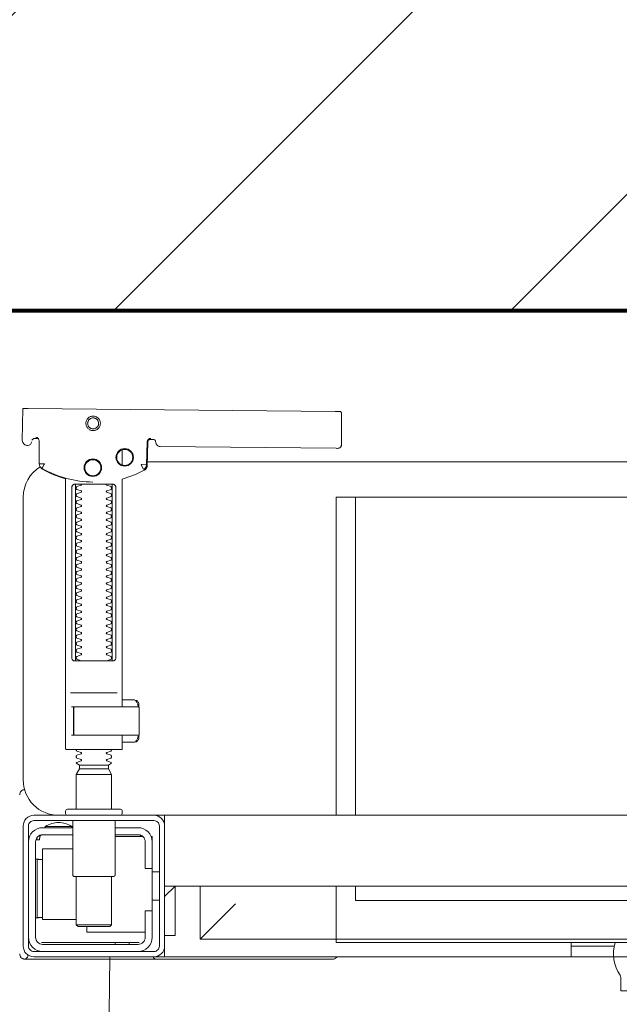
# Model space of a CAD drawing. Header units: metres. Extents: x 7408630 to 15602436, y 5561464 to 13303678.
# Tile 45 of 123: x 7413904 to 7413921, y 5563882 to 5563910. Entities that reach past the tile are written whole.
import ezdxf
from ezdxf.enums import TextEntityAlignment as Align

# ---------------------------------------------------------------- set-up
doc = ezdxf.new("R2010")
doc.units = ezdxf.units.M
doc.header["$MEASUREMENT"] = 0
for name, color, linetype, lineweight in [('!! 0_Opis_pom', 9, 'Continuous', 13), ('!! 1_hatch projektowane ściany', 4, 'Continuous', 5), ('!! 1_OPIS POM NOWE', 140, 'Continuous', 5), ('!! 1_PROJ Sciany', 2, 'Continuous', 40), ('!! 2_wypos-sanitarne', 240, 'Continuous', 9), ('Granica', 112, 'Continuous', 80)]:
    doc.layers.add(name, color=color, linetype=linetype, lineweight=lineweight)
doc.layers.add('!!_@ wypos sanit nd', color=7, linetype='Continuous', lineweight=0, plot=False)
doc.styles.add('ARIAL', font='tahoma.ttf')

# ---------------------------------------------------------------- blocks, each defined once
blk = doc.blocks.new('A$C324a30b8')
at = {"lineweight": 0}
for points in [[(0.17552, 0), (0.17692, -0.11958), (0.17797, -0.23916)], [(-0.17552, 0), (0.17552, 0)]]:
    blk.add_lwpolyline(points, dxfattribs=at)
blk = doc.blocks.new('99400_TOP')
for points in [[(0.19864, 0.1647), (0.11173, 0.16387)], [(0.20013, 0.1647), (0.20026, 0.15571)], [(0.16386, 0.15607), (0.16409, 0.15602), (0.16425, 0.15596), (0.1644, 0.15586), (0.16453, 0.15574), (0.16463, 0.1556), (0.16471, 0.15544), (0.16476, 0.15527), (0.16478, 0.1551), (0.16496, 0.14854), (0.16497, 0.14842), (0.16498, 0.14832), (0.16501, 0.14822), (0.16503, 0.14812), (0.16507, 0.14802), (0.16511, 0.14793), (0.16516, 0.14784), (0.16521, 0.14775), (0.16528, 0.14767), (0.16535, 0.14758), (0.16542, 0.14751), (0.1655, 0.14744), (0.16558, 0.14737), (0.16567, 0.14731), (0.16576, 0.14726), (0.16651, 0.14688), (0.16727, 0.14651), (0.16803, 0.14617), (0.16881, 0.14585), (0.1696, 0.14555), (0.17039, 0.14527), (0.17119, 0.14502), (0.172, 0.14478), (0.172, 0.08032)], [(0.1651, 0.14871), (0.16492, 0.1553), (0.1649, 0.15547), (0.16485, 0.15563), (0.16478, 0.15579), (0.16468, 0.15592), (0.16455, 0.15604), (0.16441, 0.15614), (0.16425, 0.15621), (0.16409, 0.15626), (0.16391, 0.15627)], [(0.19757, 0.15573), (0.19749, 0.15586), (0.19739, 0.15598), (0.19727, 0.15608), (0.19713, 0.15617), (0.19698, 0.15623), (0.19683, 0.15626), (0.19667, 0.15627), (0.19577, 0.15626)], [(0.172, 0.15305), (0.172, 0.14874)], [(0.16493, 0.14968), (-0.16477, 0.14968)], [(0.17483, 0.14232), (0.17483, 0.09432)], [(0.18523, 0.09432), (0.18523, 0.14232)], [(-0.11847, 0.04968), (-0.11847, 0.13968), (0.11153, 0.13968), (0.11153, 0.04968)], [(0.10602, 0.13968), (0.10602, 0.04968)], [(0.18662, 0.08432), (0.17345, 0.08432)], [(0.16732, 0.08028), (0.16732, 0.08144), (0.16736, 0.08156), (0.16746, 0.08164), (0.16767, 0.08169)], [(0.16751, 0.08053), (0.16754, 0.08079), (0.16766, 0.08132)], [(0.16811, 0.08203), (0.16776, 0.08162), (0.16776, 0.08196), (0.16779, 0.08207), (0.16786, 0.08214), (0.16797, 0.08218), (0.1681, 0.08219), (0.16822, 0.08219), (0.16842, 0.08221), (0.16887, 0.08232), (0.172, 0.08232)], [(0.16848, 0.08224), (0.16856, 0.0823), (0.16876, 0.08232)], [(0.17371, 0.08032), (0.18481, 0.08032), (0.18637, 0.08032)], [(0.16767, 0.07094), (0.16756, 0.07096), (0.16746, 0.07099), (0.16737, 0.07106), (0.16732, 0.0712), (0.16732, 0.07235)], [(0.16766, 0.07131), (0.16754, 0.07185), (0.16751, 0.0721)], [(0.172, 0.07032), (0.16887, 0.07032), (0.16842, 0.07042), (0.16831, 0.07044), (0.1682, 0.07044), (0.16806, 0.07045), (0.16795, 0.07046), (0.16783, 0.07052), (0.16776, 0.07067), (0.16776, 0.07101), (0.16811, 0.07061)], [(0.16876, 0.07032), (0.16866, 0.07032), (0.16848, 0.0704)], [(0.18558, 0.07232), (0.18637, 0.07232)], [(0.185, 0.06126), (0.175, 0.06126)], [(0.1759, 0.06388), (0.1841, 0.06388)], [(0.1841, 0.06282), (0.1759, 0.06282)], [(0.19963, 0.05696), (0.19976, 0.05695), (0.19988, 0.05692), (0.20001, 0.05688)], [(-0.16, 0.04668), (-0.16, 0.04968), (0.16, 0.04968), (0.16, 0.04668)], [(0.16, 0.03368), (0.16, 0.04568)], [(0.1635, 0.03468), (0.1635, 0.04218)], [(0.174, 0.04368), (0.16618, 0.04368)], [(0.167, 0.04412), (0.16693, 0.04403), (0.16687, 0.04393), (0.16681, 0.04381), (0.16675, 0.04368)], [(0.19499, 0.04412), (0.19506, 0.04404), (0.19512, 0.04395), (0.19517, 0.04385), (0.19521, 0.04376), (0.19525, 0.04365), (0.19528, 0.04355), (0.19531, 0.04344), (0.19533, 0.04333), (0.19535, 0.04322), (0.19537, 0.04311), (0.19538, 0.04301), (0.19539, 0.04291), (0.19538, 0.04281), (0.19547, 0.04278), (0.19557, 0.04278), (0.19568, 0.04278), (0.19578, 0.04278), (0.19589, 0.04278), (0.19613, 0.04278), (0.19616, 0.04288), (0.19615, 0.04299), (0.19613, 0.04311), (0.19609, 0.04324), (0.19605, 0.04336), (0.19594, 0.04357)], [(0.186, 0.04018), (0.1945, 0.04018), (0.1945, 0.02018), (0.185, 0.02018)], [(0.19591, 0.03729), (0.19602, 0.03729), (0.19616, 0.03729), (0.19632, 0.03729), (0.1965, 0.03729)], [(0.1615, 0.03368), (0.1635, 0.03368)], [(0.175, 0.03238), (0.175, 0.01872), (0.1755, 0.01822), (0.1845, 0.01822), (0.185, 0.01872), (0.185, 0.03238)], [(0.16, 0.02668), (0.157, 0.02968), (0.16, 0.02968), (-0.16, 0.02968), (-0.157, 0.02968), (-0.16, 0.02668)], [(0.10602, 0.02968), (0.10602, 0.0256), (-0.11847, 0.0256)], [(0.11153, 0.02968), (0.11153, 0.01468), (0.15, 0.01468)], [(0.14, 0.02468), (0.15, 0.01468), (0.15, 0.02968)], [(0.16, 0.01568), (0.157, 0.01568), (0.157, 0.02968)], [(0.1615, 0.02568), (0.1635, 0.02568)], [(0.1965, 0.02067), (0.19632, 0.02067), (0.19616, 0.02067), (0.19602, 0.02067), (0.19591, 0.02067)], [(0.1655, 0.01668), (0.182, 0.01668), (0.182, 0.01822)], [(0.185, 0.01872), (0.175, 0.01872)], [(0.03283, 0.01268), (0.045, 0.01268)], [(0.16, 0.01268), (0.16, 0.00968), (0.03305, 0.00968)], [(0.045, 0.01368), (0.045, 0.00968)], [(0.16722, 0.01368), (0.19467, 0.01368), (0.19478, 0.01368)], [(0.17, 0.01318), (0.17, 0.01368)], [(0.174, 0.01318), (0.174, 0.01368)]]:
    blk.add_lwpolyline(points)
for points in [[(0.16424, 0.15596), (0.16327, 0.15595), (0.16304, 0.15592), (0.16283, 0.15584), (0.16262, 0.15571), (0.16265, 0.15575), (0.16259, 0.15555), (0.16257, 0.15535, -0.157432), (0.16238, 0.15476), (0.1621, 0.15436, -0.241147), (0.16129, 0.15393), (0.1115, 0.15346), (0.11134, 0.15345), (0.11119, 0.15345), (0.11107, 0.15345), (0.11094, 0.15346), (0.11078, 0.15348), (0.11062, 0.15353), (0.11047, 0.15361), (0.11033, 0.15371), (0.11022, 0.15383), (0.11012, 0.15397), (0.11005, 0.15412), (0.11001, 0.15428), (0.11, 0.15445), (0.10995, 0.16345), (0.11023, 0.16384)], [(0.19647, 0.15658), (0.19626, 0.15656), (0.19605, 0.15648), (0.19585, 0.15635), (0.19566, 0.15614, 0.132231), (0.19551, 0.15564), (0.19546, 0.14909)], [(0.19768, 0.15528, 0.415336), (0.19869, 0.15429)], [(0.19885, 0.1543), (0.19898, 0.1543), (0.19913, 0.15431), (0.19927, 0.15434), (0.19941, 0.1544), (0.19953, 0.15447), (0.19965, 0.15456), (0.19975, 0.15466), (0.20007, 0.15512, 0.158481), (0.20026, 0.15571)], [(0.18031, 0.14393, 0.125713), (0.19466, 0.14774, 0.121439), (0.19519, 0.14823, -0.262119), (0.2, 0.13968), (0.2, 0.05968, -0.414214), (0.19, 0.04968), (0.18752, 0.04968, 0.405519), (0.188, 0.05018), (0.188, 0.05088, 0.414214), (0.1875, 0.05138), (0.1725, 0.05138, 0.414214), (0.172, 0.05088), (0.172, 0.05018, 0.405519), (0.17249, 0.04968, 0.001664), (0.15993, 0.04968)], [(0.172, 0.07232), (0.172, 0.06852, 0.414214), (0.1722, 0.06832), (0.18462, 0.06832), (0.1878, 0.06832, 0.414214), (0.188, 0.06852), (0.188, 0.14485), (0.18885, 0.1451), (0.18969, 0.14537), (0.19052, 0.14568), (0.19134, 0.146), (0.19215, 0.14635), (0.19295, 0.14672), (0.19374, 0.14712), (0.19456, 0.14756), (0.19465, 0.14762), (0.19473, 0.14768), (0.19481, 0.14775), (0.19488, 0.14782), (0.19495, 0.1479), (0.19502, 0.14799)], [(0.17647, 0.09332, 0.182836), (0.17637, 0.09341), (0.17515, 0.09381, 0.050055), (0.175, 0.09408), (0.175, 0.09436, 0.050055), (0.17515, 0.09462), (0.17637, 0.09503, 0.719897), (0.17637, 0.09541), (0.17515, 0.09581, 0.050055), (0.175, 0.09608), (0.175, 0.09636, 0.050055), (0.17515, 0.09662), (0.17637, 0.09703, 0.719897), (0.17637, 0.09741), (0.17515, 0.09781, 0.050055), (0.175, 0.09808), (0.175, 0.09836, 0.050055), (0.17515, 0.09862), (0.17637, 0.09903, 0.719897), (0.17637, 0.09941), (0.17515, 0.09981, 0.050055), (0.175, 0.10008), (0.175, 0.10036, 0.050055), (0.17515, 0.10062), (0.17637, 0.10103, 0.719897), (0.17637, 0.10141), (0.17515, 0.10181, 0.050055), (0.175, 0.10208), (0.175, 0.10236, 0.050055), (0.17515, 0.10262), (0.17637, 0.10303, 0.719897), (0.17637, 0.10341), (0.17515, 0.10381, 0.050055), (0.175, 0.10408), (0.175, 0.10436, 0.050055), (0.17515, 0.10462), (0.17637, 0.10503, 0.719897), (0.17637, 0.10541), (0.17515, 0.10581, 0.050055), (0.175, 0.10608), (0.175, 0.10636, 0.050055), (0.17515, 0.10662), (0.17637, 0.10703, 0.719897), (0.17637, 0.10741), (0.17515, 0.10781, 0.050055), (0.175, 0.10808), (0.175, 0.10836, 0.050055), (0.17515, 0.10862), (0.17637, 0.10903, 0.719897), (0.17637, 0.10941), (0.17515, 0.10981, 0.050055), (0.175, 0.11008), (0.175, 0.11036, 0.050055), (0.17515, 0.11062), (0.17637, 0.11103, 0.719897), (0.17637, 0.11141), (0.17515, 0.11181, 0.050055), (0.175, 0.11208), (0.175, 0.11236, 0.050055), (0.17515, 0.11262), (0.17637, 0.11303, 0.719897), (0.17637, 0.11341), (0.17515, 0.11381, 0.050055), (0.175, 0.11408), (0.175, 0.11436, 0.050055), (0.17515, 0.11462), (0.17637, 0.11503, 0.719897), (0.17637, 0.11541), (0.17515, 0.11581, 0.050055), (0.175, 0.11608), (0.175, 0.11636, 0.050055), (0.17515, 0.11662), (0.17637, 0.11703, 0.719897), (0.17637, 0.11741), (0.17515, 0.11781, 0.050055), (0.175, 0.11808), (0.175, 0.11836, 0.050055), (0.17515, 0.11862), (0.17637, 0.11903, 0.719897), (0.17637, 0.11941), (0.17515, 0.11981, 0.050055), (0.175, 0.12008), (0.175, 0.12036, 0.050055), (0.17515, 0.12062), (0.17637, 0.12103, 0.719897), (0.17637, 0.12141), (0.17515, 0.12181, 0.050055), (0.175, 0.12208), (0.175, 0.12236, 0.050055), (0.17515, 0.12262), (0.17637, 0.12303, 0.719897), (0.17637, 0.12341), (0.17515, 0.12381, 0.050055), (0.175, 0.12408), (0.175, 0.12436, 0.050055), (0.17515, 0.12462), (0.17637, 0.12503, 0.719897), (0.17637, 0.12541), (0.17515, 0.12581, 0.050055), (0.175, 0.12608), (0.175, 0.12636, 0.050055), (0.17515, 0.12662), (0.17637, 0.12703, 0.719897), (0.17637, 0.12741), (0.17515, 0.12781, 0.050055), (0.175, 0.12808), (0.175, 0.12836, 0.050055), (0.17515, 0.12862), (0.17637, 0.12903, 0.719897), (0.17637, 0.12941), (0.17515, 0.12981, 0.050055), (0.175, 0.13008), (0.175, 0.13036, 0.050055), (0.17515, 0.13062), (0.17637, 0.13103, 0.719897), (0.17637, 0.13141), (0.17515, 0.13181, 0.050055), (0.175, 0.13208), (0.175, 0.13236, 0.050055), (0.17515, 0.13262), (0.17637, 0.13303, 0.719897), (0.17637, 0.13341), (0.17515, 0.13381, 0.050055), (0.175, 0.13408), (0.175, 0.13436, 0.050055), (0.17515, 0.13462), (0.17637, 0.13503, 0.719897), (0.17637, 0.13541), (0.17515, 0.13581, 0.050055), (0.175, 0.13608), (0.175, 0.13636, 0.050055), (0.17515, 0.13662), (0.17637, 0.13703, 0.719897), (0.17637, 0.13741), (0.17515, 0.13781, 0.050055), (0.175, 0.13808), (0.175, 0.13836, 0.050055), (0.17515, 0.13862), (0.17637, 0.13903, 0.719897), (0.17637, 0.13941), (0.17515, 0.13981, 0.050055), (0.175, 0.14008), (0.175, 0.14036, 0.050055), (0.17515, 0.14062), (0.17637, 0.14103, 0.719897), (0.17637, 0.14141), (0.17515, 0.14181, 0.050055), (0.175, 0.14208), (0.175, 0.14236, 0.050055), (0.17515, 0.14262), (0.17637, 0.14303, 0.474594), (0.17647, 0.14332)], [(0.18353, 0.14332, 0.474594), (0.18364, 0.14303), (0.18486, 0.14262, 0.050055), (0.185, 0.14236), (0.185, 0.14208, 0.050055), (0.18486, 0.14181), (0.18364, 0.14141, 0.719897), (0.18364, 0.14103), (0.18486, 0.14062, 0.050055), (0.185, 0.14036), (0.185, 0.14008, 0.050055), (0.18486, 0.13981), (0.18364, 0.13941, 0.719897), (0.18364, 0.13903), (0.18486, 0.13862, 0.050055), (0.185, 0.13836), (0.185, 0.13808, 0.050055), (0.18486, 0.13781), (0.18364, 0.13741, 0.719897), (0.18364, 0.13703), (0.18486, 0.13662, 0.050055), (0.185, 0.13636), (0.185, 0.13608, 0.050055), (0.18486, 0.13581), (0.18364, 0.13541, 0.719897), (0.18364, 0.13503), (0.18486, 0.13462, 0.050055), (0.185, 0.13436), (0.185, 0.13408, 0.050055), (0.18486, 0.13381), (0.18364, 0.13341, 0.719897), (0.18364, 0.13303), (0.18486, 0.13262, 0.050055), (0.185, 0.13236), (0.185, 0.13208, 0.050055), (0.18486, 0.13181), (0.18364, 0.13141, 0.719897), (0.18364, 0.13103), (0.18486, 0.13062, 0.050055), (0.185, 0.13036), (0.185, 0.13008, 0.050055), (0.18486, 0.12981), (0.18364, 0.12941, 0.719897), (0.18364, 0.12903), (0.18486, 0.12862, 0.050055), (0.185, 0.12836), (0.185, 0.12808, 0.050055), (0.18486, 0.12781), (0.18364, 0.12741, 0.719897), (0.18364, 0.12703), (0.18486, 0.12662, 0.050055), (0.185, 0.12636), (0.185, 0.12608, 0.050055), (0.18486, 0.12581), (0.18364, 0.12541, 0.719897), (0.18364, 0.12503), (0.18486, 0.12462, 0.050055), (0.185, 0.12436), (0.185, 0.12408, 0.050055), (0.18486, 0.12381), (0.18364, 0.12341, 0.719897), (0.18364, 0.12303), (0.18486, 0.12262, 0.050055), (0.185, 0.12236), (0.185, 0.12208, 0.050055), (0.18486, 0.12181), (0.18364, 0.12141, 0.719897), (0.18364, 0.12103), (0.18486, 0.12062, 0.050055), (0.185, 0.12036), (0.185, 0.12008, 0.050055), (0.18486, 0.11981), (0.18364, 0.11941, 0.719897), (0.18364, 0.11903), (0.18486, 0.11862, 0.050055), (0.185, 0.11836), (0.185, 0.11808, 0.050055), (0.18486, 0.11781), (0.18364, 0.11741, 0.719897), (0.18364, 0.11703), (0.18486, 0.11662, 0.050055), (0.185, 0.11636), (0.185, 0.11608, 0.050055), (0.18486, 0.11581), (0.18364, 0.11541, 0.719897), (0.18364, 0.11503), (0.18486, 0.11462, 0.050055), (0.185, 0.11436), (0.185, 0.11408, 0.050055), (0.18486, 0.11381), (0.18364, 0.11341, 0.719897), (0.18364, 0.11303), (0.18486, 0.11262, 0.050055), (0.185, 0.11236), (0.185, 0.11208, 0.050055), (0.18486, 0.11181), (0.18364, 0.11141, 0.719897), (0.18364, 0.11103), (0.18486, 0.11062, 0.050055), (0.185, 0.11036), (0.185, 0.11008, 0.050055), (0.18486, 0.10981), (0.18364, 0.10941, 0.719897), (0.18364, 0.10903), (0.18486, 0.10862, 0.050055), (0.185, 0.10836), (0.185, 0.10808, 0.050055), (0.18486, 0.10781), (0.18364, 0.10741, 0.719897), (0.18364, 0.10703), (0.18486, 0.10662, 0.050055), (0.185, 0.10636), (0.185, 0.10608, 0.050055), (0.18486, 0.10581), (0.18364, 0.10541, 0.719897), (0.18364, 0.10503), (0.18486, 0.10462, 0.050055), (0.185, 0.10436), (0.185, 0.10408, 0.050055), (0.18486, 0.10381), (0.18364, 0.10341, 0.719897), (0.18364, 0.10303), (0.18486, 0.10262, 0.050055), (0.185, 0.10236), (0.185, 0.10208, 0.050055), (0.18486, 0.10181), (0.18364, 0.10141, 0.719897), (0.18364, 0.10103), (0.18486, 0.10062, 0.050055), (0.185, 0.10036), (0.185, 0.10008, 0.050055), (0.18486, 0.09981), (0.18364, 0.09941, 0.719897), (0.18364, 0.09903), (0.18486, 0.09862, 0.050055), (0.185, 0.09836), (0.185, 0.09808, 0.050055), (0.18486, 0.09781), (0.18364, 0.09741, 0.719897), (0.18364, 0.09703), (0.18486, 0.09662, 0.050055), (0.185, 0.09636), (0.185, 0.09608, 0.050055), (0.18486, 0.09581), (0.18364, 0.09541, 0.719897), (0.18364, 0.09503), (0.18486, 0.09462, 0.050055), (0.185, 0.09436), (0.185, 0.09408, 0.050055), (0.18486, 0.09381), (0.18364, 0.09341, 0.182836), (0.18353, 0.09332)], [(0.18575, 0.07252), (0.18575, 0.08011), (0.18572, 0.08022), (0.18564, 0.08029), (0.18555, 0.08032), (0.18565, 0.0803), (0.18573, 0.08024), (0.18577, 0.08014), (0.18577, 0.07252), (0.18574, 0.07241), (0.18567, 0.07234), (0.18547, 0.07232), (0.18558, 0.07237), (0.18564, 0.07252), (0.18564, 0.08012), (0.18557, 0.08027), (0.18547, 0.08032), (0.16743, 0.08032, 0.414214), (0.16723, 0.08012), (0.16723, 0.07252, 0.414214), (0.16743, 0.07232), (0.18547, 0.07232)], [(0.18556, 0.07232, 0.414213), (0.18576, 0.07252), (0.18575, 0.08011), (0.18575, 0.07252), (0.18572, 0.07241), (0.18565, 0.07234), (0.18555, 0.07232)], [(0.175, 0.06836), (0.175, 0.06812, -0.050055), (0.17515, 0.06786), (0.17636, 0.06745, -0.719897), (0.17636, 0.06707), (0.17515, 0.06666, -0.050055), (0.175, 0.0664), (0.175, 0.06612, -0.050055), (0.17515, 0.06586), (0.17636, 0.06545, -0.719897), (0.17636, 0.06507), (0.17515, 0.06466, -0.050055), (0.175, 0.0644), (0.1759, 0.06388), (0.1759, 0.06282), (0.175, 0.06126), (0.175, 0.05138)], [(0.185, 0.06836), (0.185, 0.06812, 0.050055), (0.18486, 0.06786), (0.18364, 0.06745, 0.719897), (0.18364, 0.06707), (0.18486, 0.06666, 0.050055), (0.185, 0.0664), (0.185, 0.06612, 0.050055), (0.18486, 0.06586), (0.18364, 0.06545, 0.719897), (0.18364, 0.06507), (0.18486, 0.06466, 0.050055), (0.185, 0.0644), (0.1841, 0.06388), (0.1841, 0.06282), (0.185, 0.06126), (0.185, 0.05138)], [(0.20011, 0.05684, 0.126559), (0.19962, 0.05693)], [(0.20099, 0.05547, 0.198909), (0.20055, 0.05654, 0.091301), (0.20011, 0.05684)], [(0.174, 0.04818), (0.174, 0.03288, 0.414214), (0.1745, 0.03238), (0.1855, 0.03238, 0.414214), (0.186, 0.03288), (0.186, 0.04818)], [(0.19375, 0.04656, 0.119096), (0.19, 0.04764, 0.119096), (0.18625, 0.04656)], [(0.16379, 0.04368), (0.1635, 0.04368), (0.1635, 0.04218, -0.414214), (0.1675, 0.04618), (0.174, 0.04618)], [(0.19375, 0.04618), (0.19375, 0.04656), (0.18625, 0.04656), (0.18625, 0.04618), (0.1945, 0.04618, -0.414214), (0.1985, 0.04218)], [(0.174, 0.04418), (0.1675, 0.04418, 0.414214), (0.1655, 0.04218), (0.1655, 0.03468), (0.1635, 0.03468), (0.1635, 0.01518, 0.414214), (0.1675, 0.01118)], [(0.1635, 0.02268), (0.1655, 0.02268), (0.1655, 0.01518, 0.414214), (0.1675, 0.01318), (0.1945, 0.01318, 0.414214), (0.1965, 0.01518), (0.1965, 0.04218, 0.414214), (0.1945, 0.04418), (0.186, 0.04418)], [(0.1945, 0.03721), (0.19515, 0.03722), (0.19542, 0.03722), (0.1956, 0.03722), (0.19567, 0.03722, 0.116465), (0.19589, 0.03728), (0.19601, 0.03733), (0.19601, 0.02063), (0.19589, 0.02068, 0.116465), (0.19567, 0.02074), (0.19542, 0.02074), (0.19515, 0.02074), (0.1945, 0.02075)], [(0.1945, 0.01118, 0.414214), (0.1985, 0.01518)], [(-0.04, 0.01368), (-0.03255, 0.01368, 0.236962), (-0.03118, 0.00443, -0.154353), (-0.031, 0.00386), (-0.031, 0), (0.031, 0), (0.031, 0.00386, -0.154353), (0.03118, 0.00443, 0.236962), (0.03256, 0.01368), (0.04, 0.01368)], [(0.11124, 0.00968), (0.11142, 0.00944), (0.11165, 0.00925), (0.11192, 0.0091), (0.1122, 0.00901), (0.1125, 0.00898), (0.1623, 0.00898, 0.326231), (0.16325, 0.00968)], [(0.1987, 0.01002, 0.000114), (0.1987, 0.01002, 0.517015), (0.20003, 0.00909), (0.19993, 0.00905), (0.19983, 0.00903), (0.19971, 0.009), (0.19958, 0.00899), (0.19948, 0.00899), (0.19903, 0.00899), (0.19841, 0.00899), (0.19771, 0.00899), (0.16428, 0.00899), (0.16393, 0.00899), (0.16357, 0.00899), (0.16323, 0.00899), (0.16294, 0.00899), (0.16269, 0.00899), (0.16249, 0.00899), (0.16237, 0.00899)], [(0.20011, 0.00912, 0.091301), (0.20055, 0.00942, 0.198909), (0.20099, 0.01048)]]:
    blk.add_lwpolyline(points, format="xyb")
for points in [[(0.18024, 0.15848), (0.18044, 0.15849), (0.18064, 0.15852), (0.18084, 0.15857), (0.18103, 0.15864), (0.18121, 0.15873), (0.18138, 0.15883), (0.18154, 0.15895), (0.18168, 0.15909), (0.18182, 0.15924), (0.18194, 0.1594), (0.18204, 0.15958), (0.18212, 0.15976), (0.18219, 0.15995), (0.18224, 0.16014), (0.18226, 0.16034), (0.18227, 0.16054), (0.18226, 0.16075), (0.18223, 0.16094), (0.18218, 0.16114), (0.18211, 0.16133), (0.18202, 0.16151), (0.18191, 0.16168), (0.18179, 0.16184), (0.18166, 0.16199), (0.18151, 0.16212), (0.18134, 0.16224), (0.18117, 0.16234), (0.18099, 0.16242), (0.1808, 0.16249), (0.1806, 0.16254), (0.1804, 0.16256), (0.1802, 0.16257), (0.18, 0.16256), (0.1798, 0.16253), (0.17961, 0.16248), (0.17942, 0.16241), (0.17924, 0.16232), (0.17907, 0.16222), (0.17891, 0.1621), (0.17876, 0.16196), (0.17863, 0.16181), (0.17851, 0.16165), (0.17841, 0.16147), (0.17832, 0.16129), (0.17826, 0.1611), (0.17821, 0.1609), (0.17818, 0.16071), (0.17818, 0.1605), (0.17819, 0.1603), (0.17822, 0.16011), (0.17827, 0.15991), (0.17834, 0.15972), (0.17843, 0.15954), (0.17853, 0.15937), (0.17865, 0.15921), (0.17879, 0.15906), (0.17894, 0.15893), (0.1791, 0.15881), (0.17928, 0.15871), (0.17946, 0.15863), (0.17965, 0.15856), (0.17984, 0.15851), (0.18004, 0.15849)], [(0.18024, 0.15897), (0.18039, 0.15898), (0.18054, 0.159), (0.18068, 0.15904), (0.18083, 0.15909), (0.18096, 0.15916), (0.18109, 0.15924), (0.18121, 0.15933), (0.18133, 0.15943), (0.18143, 0.15955), (0.18152, 0.15967), (0.18159, 0.1598), (0.18166, 0.15994), (0.18171, 0.16008), (0.18174, 0.16023), (0.18176, 0.16038), (0.18177, 0.16053), (0.18176, 0.16068), (0.18174, 0.16084), (0.1817, 0.16098), (0.18165, 0.16113), (0.18158, 0.16126), (0.1815, 0.16139), (0.18141, 0.16151), (0.1813, 0.16162), (0.18119, 0.16173), (0.18107, 0.16182), (0.18094, 0.16189), (0.1808, 0.16196), (0.18066, 0.16201), (0.18051, 0.16204), (0.18036, 0.16206), (0.18021, 0.16207), (0.18005, 0.16206), (0.1799, 0.16204), (0.17976, 0.162), (0.17961, 0.16194), (0.17948, 0.16188), (0.17935, 0.1618), (0.17923, 0.16171), (0.17911, 0.1616), (0.17901, 0.16149), (0.17892, 0.16137), (0.17885, 0.16124), (0.17878, 0.1611), (0.17873, 0.16095), (0.1787, 0.16081), (0.17868, 0.16066), (0.17867, 0.1605), (0.17868, 0.16035), (0.1787, 0.1602), (0.17874, 0.16005), (0.17879, 0.15991), (0.17886, 0.15977), (0.17894, 0.15964), (0.17903, 0.15952), (0.17914, 0.15941), (0.17925, 0.15931), (0.17937, 0.15922), (0.1795, 0.15914), (0.17964, 0.15908), (0.17978, 0.15903), (0.17993, 0.159), (0.18008, 0.15897)], [(0.16587, 0.14754), (0.16582, 0.14756), (0.16577, 0.1476), (0.16573, 0.14763), (0.16568, 0.14767), (0.16563, 0.14771), (0.16558, 0.14776), (0.16553, 0.14781), (0.16549, 0.14786), (0.16544, 0.14791), (0.1654, 0.14797), (0.16536, 0.14803), (0.16533, 0.14809), (0.16529, 0.14815), (0.16526, 0.14821), (0.16524, 0.14828), (0.16521, 0.14834), (0.16519, 0.14841), (0.16517, 0.14847), (0.16516, 0.14854), (0.16515, 0.1486), (0.16514, 0.14866), (0.16513, 0.14872), (0.16513, 0.14877), (0.16518, 0.14879), (0.16643, 0.14884), (0.16648, 0.14884), (0.16654, 0.14884), (0.16659, 0.14886), (0.16664, 0.14883), (0.16661, 0.14879), (0.16658, 0.14874), (0.16656, 0.14869), (0.16653, 0.14863), (0.16594, 0.14754)], [(0.18533, 0.14332), (0.18542, 0.14331), (0.1855, 0.1433), (0.18559, 0.14329), (0.18567, 0.14326), (0.18575, 0.14323), (0.18583, 0.14319), (0.18591, 0.14314), (0.18598, 0.14308), (0.18604, 0.14302), (0.1861, 0.14294), (0.18615, 0.14286), (0.18619, 0.14276), (0.18623, 0.14266), (0.18626, 0.14255), (0.18627, 0.14243), (0.18628, 0.14232), (0.18628, 0.09432), (0.18627, 0.0942), (0.18626, 0.09409), (0.18623, 0.09398), (0.18619, 0.09387), (0.18615, 0.09378), (0.1861, 0.09369), (0.18604, 0.09362), (0.18598, 0.09355), (0.18591, 0.09349), (0.18583, 0.09344), (0.18575, 0.0934), (0.18567, 0.09337), (0.18559, 0.09335), (0.1855, 0.09333), (0.18542, 0.09332), (0.18533, 0.09332), (0.17475, 0.09332), (0.17466, 0.09332), (0.17457, 0.09333), (0.17449, 0.09335), (0.1744, 0.09337), (0.17432, 0.0934), (0.17424, 0.09344), (0.17416, 0.09349), (0.17409, 0.09355), (0.17403, 0.09362), (0.17397, 0.09369), (0.17392, 0.09378), (0.17387, 0.09387), (0.17384, 0.09398), (0.17381, 0.09409), (0.17379, 0.0942), (0.17379, 0.09432), (0.17379, 0.14232), (0.17379, 0.14243), (0.17381, 0.14255), (0.17384, 0.14266), (0.17387, 0.14276), (0.17392, 0.14286), (0.17397, 0.14294), (0.17403, 0.14302), (0.17409, 0.14308), (0.17416, 0.14314), (0.17424, 0.14319), (0.17432, 0.14323), (0.1744, 0.14326), (0.17449, 0.14329), (0.17457, 0.1433), (0.17466, 0.14331), (0.17475, 0.14332)], [(-0.11847, 0.01368), (0.11153, 0.01368), (0.11153, 0.01468), (-0.11847, 0.01468)]]:
    blk.add_lwpolyline(points, close=True)
for points in [[(0.19546, 0.14908), (0.19546, 0.14908), (0.19546, 0.14908), (0.19546, 0.14909), (0.19546, 0.14909), (0.19546, 0.14909), (0.19546, 0.14909), (0.19546, 0.14909), (0.19546, 0.14909), (0.19546, 0.14909), (0.19546, 0.14909), (0.19546, 0.14909), (0.19546, 0.14909), (0.19546, 0.14909), (0.19546, 0.14909), (0.19546, 0.14909), (0.19546, 0.14909), (0.19546, 0.14909), (0.19546, 0.14909), (0.19546, 0.14909), (0.19546, 0.14908), (0.19546, 0.14908), (0.19546, 0.14908), (0.19546, 0.14908), (0.19546, 0.14908), (0.19546, 0.14908), (0.19546, 0.14908), (0.19546, 0.14908), (0.19546, 0.14908), (0.19546, 0.14908), (0.19546, 0.14908), (0.19546, 0.14908), (0.19546, 0.14908), (0.19546, 0.14908), (0.19546, 0.14908), (0.19546, 0.14908), (0.19546, 0.14908), (0.19546, 0.14909), (0.19545, 0.14909), (0.19545, 0.14909), (0.19545, 0.14909), (0.19545, 0.14909), (0.19545, 0.14909), (0.19545, 0.14909), (0.19545, 0.14909), (0.19545, 0.14909), (0.19544, 0.14909), (0.19544, 0.14908), (0.19544, 0.14908), (0.19544, 0.14908), (0.19544, 0.14908), (0.19543, 0.14908), (0.19543, 0.14908), (0.19543, 0.14908), (0.19543, 0.14908), (0.19543, 0.14908), (0.19543, 0.14908), (0.19543, 0.14908), (0.19542, 0.14908), (0.19542, 0.14908), (0.19542, 0.14908), (0.19542, 0.14908), (0.19542, 0.14908), (0.19541, 0.14908), (0.19541, 0.14908), (0.19541, 0.14908), (0.19541, 0.14908), (0.19541, 0.14908), (0.1954, 0.14908), (0.1954, 0.14908), (0.1954, 0.14908), (0.19539, 0.14908), (0.19539, 0.14908), (0.19538, 0.14909), (0.19537, 0.14909), (0.19537, 0.14909), (0.19536, 0.14909), (0.19536, 0.14909), (0.19536, 0.14909), (0.19535, 0.14909), (0.19535, 0.14909), (0.19534, 0.14909), (0.19534, 0.14909), (0.19533, 0.14909), (0.19533, 0.14909), (0.19532, 0.14909), (0.19531, 0.14909), (0.19531, 0.14909), (0.1953, 0.14909), (0.19529, 0.14909), (0.19529, 0.14909), (0.19528, 0.14909), (0.19527, 0.14909), (0.19527, 0.14909), (0.19526, 0.14909), (0.19525, 0.14909), (0.19524, 0.14909), (0.19524, 0.14909), (0.19523, 0.14909), (0.19522, 0.14909), (0.19521, 0.14909), (0.1952, 0.14909), (0.19519, 0.14909), (0.19518, 0.14909), (0.19517, 0.14909), (0.19516, 0.14909), (0.19516, 0.14909), (0.19515, 0.14909), (0.19514, 0.14909), (0.19513, 0.14909), (0.19512, 0.14909), (0.19511, 0.14909), (0.1951, 0.14909), (0.19508, 0.14909), (0.19507, 0.14909), (0.19506, 0.14909), (0.19505, 0.14909), (0.19504, 0.14909), (0.19503, 0.14909), (0.19502, 0.14909), (0.19501, 0.14909), (0.195, 0.14909), (0.19499, 0.14909), (0.19497, 0.14909), (0.19496, 0.14909), (0.19495, 0.14909), (0.19494, 0.1491), (0.19493, 0.1491), (0.19491, 0.1491), (0.1949, 0.1491), (0.19489, 0.1491), (0.19488, 0.1491), (0.19486, 0.1491), (0.19485, 0.1491), (0.19484, 0.1491), (0.19483, 0.1491), (0.19481, 0.1491), (0.19469, 0.1491), (0.19464, 0.1491), (0.19459, 0.1491), (0.19456, 0.1491), (0.19453, 0.1491), (0.19451, 0.1491), (0.19448, 0.1491), (0.19446, 0.1491), (0.19443, 0.1491), (0.19441, 0.1491), (0.19438, 0.1491), (0.19435, 0.1491), (0.19433, 0.1491), (0.19431, 0.1491), (0.19428, 0.1491), (0.19427, 0.1491), (0.19426, 0.1491), (0.19423, 0.1491), (0.19422, 0.1491), (0.19421, 0.1491), (0.1942, 0.1491), (0.19418, 0.1491), (0.19418, 0.1491), (0.19417, 0.1491), (0.19417, 0.1491), (0.19416, 0.1491), (0.19416, 0.1491), (0.19415, 0.14911), (0.19414, 0.14911), (0.19414, 0.14911), (0.19413, 0.14911), (0.19413, 0.14911), (0.19412, 0.14911), (0.19412, 0.14911), (0.19412, 0.14911), (0.19411, 0.14911), (0.19411, 0.1491), (0.1941, 0.1491), (0.1941, 0.1491), (0.1941, 0.1491), (0.19409, 0.1491), (0.19409, 0.1491), (0.19409, 0.1491), (0.19409, 0.1491), (0.19408, 0.1491), (0.19408, 0.1491), (0.19408, 0.1491), (0.19407, 0.1491), (0.19407, 0.1491), (0.19406, 0.1491), (0.19406, 0.1491), (0.19406, 0.1491), (0.19406, 0.1491), (0.19405, 0.1491), (0.19405, 0.1491), (0.19405, 0.1491), (0.19405, 0.14911), (0.19404, 0.14911), (0.19404, 0.14911), (0.19404, 0.14911), (0.19403, 0.14911), (0.19403, 0.14911), (0.19402, 0.14912), (0.19402, 0.14912), (0.19402, 0.14912), (0.19401, 0.14912), (0.19401, 0.14912), (0.19401, 0.14912), (0.194, 0.14912), (0.194, 0.14912), (0.194, 0.14912), (0.194, 0.14912), (0.194, 0.14912), (0.194, 0.14912), (0.194, 0.14912), (0.19399, 0.14912), (0.19399, 0.14912), (0.19399, 0.14912), (0.19399, 0.14912), (0.19399, 0.14912), (0.19399, 0.14912), (0.19398, 0.14912), (0.19398, 0.14912), (0.19398, 0.14911), (0.19398, 0.14911), (0.19398, 0.14911), (0.19398, 0.14911), (0.19397, 0.14911), (0.19397, 0.14911), (0.19397, 0.1491), (0.19397, 0.1491), (0.19397, 0.1491), (0.19397, 0.1491), (0.19397, 0.1491), (0.19397, 0.14909), (0.19397, 0.14909), (0.19397, 0.14909), (0.19397, 0.14909), (0.19397, 0.14908), (0.19397, 0.14908), (0.19397, 0.14908), (0.19397, 0.14908), (0.19397, 0.14908), (0.19397, 0.14907), (0.19397, 0.14907), (0.19397, 0.14907), (0.19397, 0.14907), (0.19397, 0.14907), (0.19398, 0.14906), (0.19398, 0.14906), (0.19398, 0.14906), (0.19398, 0.14906), (0.19398, 0.14906), (0.19398, 0.14905), (0.19399, 0.14905), (0.19399, 0.14905), (0.19399, 0.14905), (0.194, 0.14904), (0.194, 0.14904), (0.19401, 0.14903), (0.19401, 0.14903), (0.19401, 0.14903), (0.19402, 0.14902), (0.19402, 0.14902), (0.19402, 0.14902), (0.19403, 0.14901), (0.19403, 0.14901), (0.19403, 0.14901), (0.19403, 0.149), (0.19403, 0.149), (0.19403, 0.149), (0.19404, 0.14899), (0.19404, 0.14899), (0.19404, 0.14899), (0.19404, 0.14899), (0.19404, 0.14898), (0.19404, 0.14898), (0.19404, 0.14898), (0.19405, 0.14897), (0.19405, 0.14897), (0.19405, 0.14897), (0.19405, 0.14896), (0.19405, 0.14896), (0.19406, 0.14895), (0.19406, 0.14895), (0.19406, 0.14895), (0.19406, 0.14894), (0.19407, 0.14894), (0.19407, 0.14893), (0.19407, 0.14893), (0.19408, 0.14892), (0.19408, 0.14891), (0.19409, 0.1489), (0.19409, 0.14889), (0.1941, 0.14888), (0.1941, 0.14887), (0.19411, 0.14886), (0.19412, 0.14884), (0.19414, 0.14881), (0.19416, 0.14877), (0.19418, 0.14873), (0.19419, 0.14871), (0.1942, 0.1487), (0.19421, 0.14868), (0.19422, 0.14866), (0.19423, 0.14864), (0.19434, 0.14845), (0.19435, 0.14844), (0.19435, 0.14842), (0.19436, 0.1484), (0.19437, 0.14839), (0.19438, 0.14837), (0.19439, 0.14836), (0.1944, 0.14834), (0.19441, 0.14832), (0.19441, 0.14831), (0.19442, 0.14829), (0.19443, 0.14828), (0.19444, 0.14826), (0.19445, 0.14825), (0.19446, 0.14823), (0.19446, 0.14822), (0.19447, 0.14821), (0.19448, 0.14819), (0.19449, 0.14818), (0.19449, 0.14816), (0.1945, 0.14815), (0.19451, 0.14814), (0.19452, 0.14813), (0.19452, 0.14811), (0.19453, 0.1481), (0.19454, 0.14809), (0.19454, 0.14808), (0.19455, 0.14806), (0.19456, 0.14805), (0.19456, 0.14804), (0.19457, 0.14803), (0.19457, 0.14802), (0.19458, 0.14801), (0.19458, 0.148), (0.19459, 0.14799), (0.1946, 0.14798), (0.1946, 0.14797), (0.19461, 0.14796), (0.19461, 0.14795), (0.19462, 0.14794), (0.19462, 0.14793), (0.19463, 0.14792), (0.19463, 0.14791), (0.19463, 0.1479), (0.19464, 0.1479), (0.19464, 0.14789), (0.19465, 0.14788), (0.19465, 0.14787), (0.19465, 0.14787), (0.19466, 0.14786), (0.19466, 0.14785), (0.19466, 0.14785), (0.19467, 0.14784), (0.19467, 0.14784), (0.19467, 0.14783), (0.19468, 0.14783), (0.19468, 0.14782), (0.19468, 0.14782), (0.19468, 0.14782), (0.19468, 0.14781), (0.19468, 0.14781), (0.19468, 0.14781), (0.19468, 0.14781), (0.19469, 0.14781), (0.19469, 0.1478), (0.19469, 0.1478), (0.19469, 0.1478), (0.19469, 0.1478), (0.19469, 0.1478), (0.19469, 0.1478), (0.19469, 0.1478), (0.19469, 0.14779), (0.19469, 0.14779), (0.19469, 0.14779), (0.19469, 0.14779), (0.19469, 0.14779), (0.19469, 0.14779), (0.19469, 0.14779), (0.19469, 0.14779), (0.19469, 0.14779), (0.19469, 0.14779), (0.19469, 0.14779), (0.19469, 0.14779), (0.19469, 0.14779), (0.19469, 0.14779), (0.19469, 0.14779), (0.19469, 0.14779), (0.19469, 0.14778), (0.19469, 0.14778), (0.19469, 0.14778), (0.19469, 0.14778), (0.19469, 0.14778), (0.19469, 0.14778), (0.19469, 0.14778), (0.19469, 0.14778), (0.19469, 0.14778), (0.19469, 0.14778), (0.19469, 0.14778), (0.19469, 0.14778), (0.19469, 0.14778), (0.19469, 0.14778), (0.19469, 0.14778), (0.19469, 0.14778), (0.19469, 0.14778), (0.19469, 0.14778), (0.19469, 0.14778), (0.19469, 0.14778), (0.19469, 0.14778), (0.19469, 0.14778), (0.19469, 0.14778), (0.19469, 0.14778), (0.1947, 0.14778, 0.269557)], [(0.16, 0.01268), (0.16, 0.04668, -0.414214), (0.163, 0.04968), (0.197, 0.04968, -0.414214), (0.2, 0.04668), (0.2, 0.01268, -0.414214), (0.197, 0.00968), (0.163, 0.00968, -0.414214)], [(0.1985, 0.04668), (0.1985, 0.01268, -0.414214), (0.197, 0.01118), (0.163, 0.01118, -0.414214), (0.1615, 0.01268), (0.1615, 0.04668, -0.414214), (0.163, 0.04818), (0.197, 0.04818, -0.414214)]]:
    blk.add_lwpolyline(points, format="xyb", close=True)
for centre, radius in [((0.17129, 0.1509), 0.00247), ((0.17129, 0.15089), 0.00227), ((0.18031, 0.14798), 0.00247), ((0.18031, 0.14798), 0.00227)]:
    blk.add_circle(centre, radius)
for centre, major_axis, ratio, start_param, end_param in [((0.19863, 0.16469), (0.0015, 0.00001), 0.008666, 0.000034, 1.564556), ((0.11145, 0.16346), (-0.0015, -0.00001), 0.008666, 6.276938, 6.283143), ((0.11173, 0.16385), (0.0015, 0.00001), 0.008666, 1.564549, 3.135353), ((0.16326, 0.15695), (0.00001, -0.001), 0.006244, 0, 0.008667), ((0.19846, 0.15618), (-0.000892, -0.000453), 0.001081, 6.273741, 6.283185), ((0.19868, 0.15529), (-0.001, -0.00001), 0.00236, 6.276941, 6.283185), ((0.19849, 0.1543), (0.000501, 0.000005), 0.008666, 5.12776, 5.491123), ((0.19868, 0.15529), (0.000013, -0.001), 0.403131, 6.273715, 6.283185), ((0.19883, 0.1553), (0.000018, -0.001), 0.702652, 6.271005, 6.283185), ((0.19876, 0.15569), (0.0015, 0.00002), 0.011557, 6.27692, 6.283202), ((0.17484, 0.14232), (0, 0.001), 0.006244, 0, 1.570796), ((0.18031, 0.14443), (0.000005, -0.0005), 0.006244, 0, 0.008667), ((0.18524, 0.14232), (0, -0.001), 0.006244, 3.141593, 4.712389), ((0.17484, 0.09432), (0, -0.001), 0.006244, 4.712389, 6.283185), ((0.18524, 0.09432), (0, -0.001), 0.006244, 4.712389, 6.283185), ((0.16768, 0.08149), (-0.000013, 0.0002), 0.199357, 6.276703, 6.276744), ((0.16768, 0.07114), (-0.000013, -0.0002), 0.199357, 0.006339, 0.00638)]:
    blk.add_ellipse(centre, major_axis=major_axis, ratio=ratio, start_param=start_param, end_param=end_param)
blk = doc.blocks.new('A$C4ebe9e89')
blk.add_blockref('99400_TOP', (0, 0))
blk = doc.blocks.new('A$C9c944097')
at = {"layer": '!! 1_hatch projektowane ściany'}
h = blk.add_hatch(dxfattribs=at)
h.set_pattern_fill('ANSI31', color=256, scale=2.5)
h.set_pattern_definition([(45, (-71376.923, 194378.116), (-5.61266008, 5.61266008), [])])
h.paths.add_polyline_path([(3067.5, -3342.97213), (3378.36947, -3342.97213), (3378.36947, -3354.97213), (3067.5, -3354.97213)])
blk.add_lwpolyline([(3067.5, -3342.97213), (3378.36947, -3342.97213), (3378.36947, -3354.97213), (3067.5, -3354.97213)], close=True, dxfattribs=at)
at = {"layer": '!! 1_PROJ Sciany'}
blk.add_lwpolyline([(3378.36947, -3354.97213), (3067.5, -3354.97213)], dxfattribs=at)
blk.add_lwpolyline([(3102.5, -3636.47213), (3102.5, -3354.97213), (3378.36947, -3354.97213), (3378.36947, -3530.72213), (3390.36947, -3530.72213), (3390.36947, -3465.97213), (3637.89154, -3465.97213), (3637.89154, -3636.47213)], close=True)
at = {"layer": '!! 2_wypos-sanitarne', "xscale": -100, "yscale": 100, "zscale": 100}
blk.add_blockref('A$C324a30b8', (3221.38867, -3373.25118), dxfattribs=at)
at = {"layer": '!!_@ wypos sanit nd', "xscale": -100, "yscale": 100, "zscale": 100}
blk.add_blockref('A$C4ebe9e89', (3221.38867, -3374.21918), dxfattribs=at)
at = {"layer": '!! 0_Opis_pom', "ltscale": 0.7, "style": 'ARIAL'}
for tag, p in [('B2,14', (2497.12282, -23.97252)), ('B2,12', (1965.56932, -35.77631)), ('B2,11', (1692.08817, -60.77765)), ('B2,16', (3818.15438, -63.71828)), ('B2,19.1', (5324.74708, -87.92078)), ('B2,17', (4129.82322, -93.25972)), ('B2,15', (3189.46558, -109.69496)), ('B2,10', (1351.71035, -111.25665)), ('B2,13', (2272.99389, -121.89624)), ('A2,5', (1075.52681, -127.78965)), ('B2,18', (4545.51277, -234.12017)), ('B2,19', (5775.76711, -239.42159)), ('A2,4', (318.83322, -329.3265)), ('A2.1', (994.53557, -353.44633)), ('B2.7', (3171.3557, -458.01164)), ('B2.2', (3599.26223, -690.3637)), ('A2.2', (994.53557, -692.67095)), ('B2,21', (4593.23787, -912.69388)), ('B2,9', (1798.58924, -939.09545)), ('A2.3', (455.44717, -940.66614)), ('B2,4', (3116.67143, -940.65712)), ('B2,3', (3297.35823, -941.16418)), ('B2,8', (2517.28573, -960.07338)), ('B2,20', (5834.09772, -965.70749)), ('B2.1', (3927.81794, -970.24709)), ('B2,5', (3309.56672, -1129.12418)), ('B2,6', (3122.36837, -1171.43557)), ('C2,2', (3435.86614, -1487.77973)), ('C2,1', (3957.73656, -2408.10352)), ('C2,3', (3457.72791, -2555.15039)), ('D1,1', (2554.19917, -3205.91504)), ('C2,4', (3866.78124, -3285.77383)), ('D1,4', (1780.27581, -3366.18103)), ('D1,6', (1380.86316, -3373.10994)), ('D1,3', (2098.36626, -3546.18257)), ('C2,5', (3178.15957, -3610.67242)), ('D1,5', (1914.6928, -3621.18339)), ('D1,2', (2201.15492, -3794.18451)), ('D1,7', (477.95048, -4408.76849)), ('D1,8', (338.43039, -4834.32895))]:
    blk.add_attdef(tag, text='', height=11.968, dxfattribs=at).set_placement(p, align=Align.MIDDLE_CENTER)
at = {"layer": '!! 1_OPIS POM NOWE', "style": 'ARIAL'}
for tag, p in [('C2.5B', (3593.7377, -3168.5911)), ('C2,5C', (3526.78796, -3281.02046)), ('C2.4', (3997.15534, -3347.99835)), ('E2,2', (2945.33506, -3413.31629)), ('C2,5A', (3566.4961, -3615.37865)), ('E2.9', (3984.52714, -3783.77287)), ('E2.7', (4645.53364, -3784.14655)), ('D1,2', (2903.25587, -3794.18451)), ('E2.2', (3405.83089, -4049.74196)), ('E2.8', (4380.36687, -4058.97571)), ('E2.6', (5154.87983, -4066.29138)), ('E2.1', (4427.07303, -4318.94156)), ('E2,3', (3401.59976, -4465.83792)), ('E2.4', (3758.95342, -4705.0924)), ('E2.5', (5238.11734, -4786.79525))]:
    blk.add_attdef(tag, text='', height=11.968, dxfattribs=at).set_placement(p, align=Align.MIDDLE_CENTER)

msp = doc.modelspace()

# ---------------------------------------------------------------- block references
at = {"layer": 'Granica'}
msp.add_blockref('A$C9c944097', (7410702.59401, 5567256.9858), dxfattribs=at)

doc.saveas('drawing.dxf')
